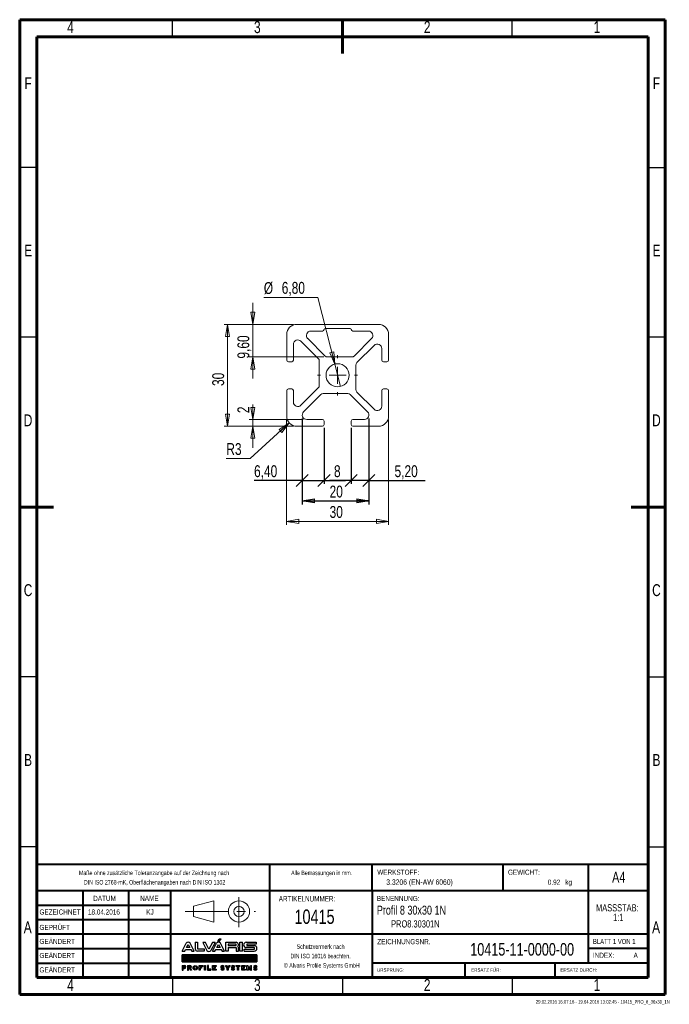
# Model space of a CAD drawing. Header units: millimetres. Extents: x 15 to 206, y 2 to 292.
import ezdxf

# ---------------------------------------------------------------- set-up
doc = ezdxf.new("R2010")
doc.units = ezdxf.units.MM
doc.header["$PDSIZE"] = -1
doc.linetypes.add('CENTERX2', pattern=[20.32, 12.7, -2.54, 2.54, -2.54])
for name, color, linetype in [('FORMAT', 7, 'Continuous'), ('GRAU', 8, 'Continuous'), ('SLD-0', 179, 'Continuous')]:
    doc.layers.add(name, color=color, linetype=linetype)
doc.styles.add('SLDTEXTSTYLE0', font='TXT', dxfattribs={"width": 0.75})
doc.styles.add('SLDTEXTSTYLE1', font='TXT', dxfattribs={"width": 0.692308})
doc.styles.add('SLDTEXTSTYLE2', font='TXT', dxfattribs={"width": 0.7})
doc.dimstyles.new('SLDDIMSTYLE0', dxfattribs={"dimtxt": 3.5, "dimasz": 3.556, "dimexe": 0, "dimexo": 0.0625, "dimgap": 0.875, "dimtad": 1, "dimdec": 0, "dimrnd": 1e-09, "dimzin": 12, "dimdsep": 46, "dimtxsty": 'SLDTEXTSTYLE0', "dimblk1": 'CLOSED', "dimblk2": 'CLOSED', "dimsah": 1, "dimcen": 0.09, "dimadec": 0, "dimazin": 3, "dimtfac": 1, "dimtofl": 0, "dimtmove": 0, "dimatfit": 3, "dimldrblk": 'CLOSED', "dimfxl": 1, "dimfrac": 2, "dimtolj": 1, "dimtzin": 12, "dimarcsym": 0})
doc.dimstyles.new('SLDDIMSTYLE1', dxfattribs={"dimtxt": 3.5, "dimasz": 3.556, "dimexe": 0, "dimexo": 0.0625, "dimgap": 0.875, "dimtad": 1, "dimrnd": 1e-09, "dimzin": 12, "dimdsep": 46, "dimtxsty": 'SLDTEXTSTYLE0', "dimblk1": 'OBLIQUE', "dimblk2": 'OBLIQUE', "dimsah": 1, "dimcen": 0.09, "dimadec": 0, "dimazin": 3, "dimtfac": 1, "dimtmove": 0, "dimatfit": 0, "dimldrblk": 'OBLIQUE', "dimfxl": 1, "dimfrac": 2, "dimtolj": 1, "dimtzin": 12, "dimarcsym": 0})
doc.dimstyles.new('SLDDIMSTYLE2', dxfattribs={"dimtxt": 3.5, "dimasz": 3.556, "dimexe": 0, "dimexo": 0.0625, "dimgap": 0.875, "dimtad": 0, "dimtih": 1, "dimtoh": 1, "dimrnd": 1e-09, "dimzin": 12, "dimdsep": 46, "dimtxsty": 'SLDTEXTSTYLE0', "dimblk1": 'NONE', "dimblk2": 'CLOSED', "dimsah": 1, "dimcen": 0, "dimadec": 0, "dimazin": 3, "dimtfac": 1, "dimtmove": 0, "dimatfit": 3, "dimldrblk": 'NONE', "dimfxl": 1, "dimfrac": 2, "dimtolj": 1, "dimtzin": 12, "dimarcsym": 0})
doc.dimstyles.new('SLDDIMSTYLE3', dxfattribs={"dimtxt": 3.5, "dimasz": 3.556, "dimexe": 0, "dimexo": 0.0625, "dimgap": 0.875, "dimtad": 1, "dimrnd": 1e-09, "dimzin": 12, "dimdsep": 46, "dimtxsty": 'SLDTEXTSTYLE0', "dimblk1": 'CLOSED', "dimblk2": 'CLOSED', "dimsah": 1, "dimcen": 0.09, "dimadec": 0, "dimazin": 3, "dimtfac": 1, "dimtofl": 0, "dimtmove": 0, "dimatfit": 3, "dimldrblk": 'CLOSED', "dimfxl": 1, "dimfrac": 2, "dimtolj": 1, "dimtzin": 12, "dimarcsym": 0})
doc.dimstyles.new('SLDDIMSTYLE4', dxfattribs={"dimtxt": 3.5, "dimasz": 3.556, "dimexe": 0, "dimexo": 0.0625, "dimgap": 0.875, "dimtad": 1, "dimrnd": 1e-09, "dimzin": 12, "dimdsep": 46, "dimtxsty": 'SLDTEXTSTYLE0', "dimblk1": 'CLOSED', "dimblk2": 'CLOSED', "dimsah": 1, "dimcen": 0.09, "dimadec": 0, "dimazin": 3, "dimtfac": 1, "dimtmove": 0, "dimatfit": 0, "dimldrblk": 'CLOSED', "dimfxl": 1, "dimfrac": 2, "dimtolj": 1, "dimtzin": 12, "dimarcsym": 0})
doc.dimstyles.new('SLDDIMSTYLE5', dxfattribs={"dimtxt": 3.5, "dimasz": 3.556, "dimexe": 0, "dimexo": 0.0625, "dimgap": 0.875, "dimtad": 0, "dimtih": 1, "dimtoh": 1, "dimrnd": 1e-09, "dimzin": 12, "dimdsep": 46, "dimtxsty": 'SLDTEXTSTYLE0', "dimblk1": 'CLOSED', "dimblk2": 'CLOSED', "dimsah": 1, "dimcen": 0, "dimadec": 0, "dimazin": 3, "dimtfac": 1, "dimtofl": 0, "dimtmove": 0, "dimatfit": 3, "dimldrblk": 'CLOSED', "dimfxl": 1, "dimfrac": 2, "dimtolj": 1, "dimtzin": 12, "dimarcsym": 0})

# ---------------------------------------------------------------- blocks, each defined once
blk = doc.blocks.new('ALVARIS-LOGO_BL1')
at = {"layer": 'SLD-0', "color": 2, "linetype": 'Continuous'}
for p, q in [((-368.6, 33.5), (-327.7, 110.4)), ((-325.1, 67.6), (-308.8, 98.1)), ((-308.8, 98.1), (-292.6, 67.6)), ((-249, 33.5), (-289.9, 110.4)), ((-239.9, 121.2), (-218.3, 121.2)), ((-239.9, 121.2), (-239.9, 55)), ((-218.3, 121.2), (-218.3, 55)), ((-139.8, 117.8), (-165.3, 117.8)), ((-165.3, 117.8), (-124.3, 40.9)), ((-105.4, 53.2), (-139.8, 117.8)), ((-71, 117.8), (-105.4, 53.2)), ((-45.6, 117.8), (-86.5, 40.9)), ((-71.1, 33.5), (-30.2, 110.4)), ((-45.6, 117.8), (-71, 117.8)), ((-27.6, 67.6), (-11.3, 98.1)), ((-18.5, 130.5), (-6, 152.4)), ((-18.5, 130.5), (-2.9, 130.5)), ((-11.3, 98.1), (4.9, 67.6)), ((-6, 152.4), (14.6, 152.4)), ((-2.9, 130.5), (14.6, 152.4)), ((48.5, 33.5), (7.6, 110.4)), ((59.3, 33.5), (59.3, 121.2)), ((59.3, 121.2), (161.1, 121.2)), ((82.2, 100.8), (82.2, 88)), ((161.1, 100.8), (82.2, 100.8)), ((161.1, 88), (161.1, 100.8)), ((198.5, 33.5), (198.5, 121.2)), ((198.5, 121.2), (224.9, 121.2)), ((224.9, 33.5), (224.9, 121.2)), ((260.8, 121.2), (359.8, 121.2)), ((359.8, 102.2), (267.3, 102.2)), ((267.3, 102.2), (267.3, 88)), ((359.8, 121.2), (359.8, 102.2)), ((-368.6, 33.5), (-343.2, 33.5)), ((-343.2, 33.5), (-335.2, 48.5)), ((-335.2, 48.5), (-282.4, 48.5)), ((-292.6, 67.6), (-325.1, 67.6)), ((-282.4, 48.5), (-274.4, 33.5)), ((-274.4, 33.5), (-249, 33.5)), ((-218.3, 55), (-151.8, 55)), ((-151.8, 33.5), (-218.3, 33.5)), ((-151.8, 55), (-151.8, 33.5)), ((-71.1, 33.5), (-45.7, 33.5)), ((-45.7, 33.5), (-37.7, 48.5)), ((-37.7, 48.5), (15.1, 48.5)), ((4.9, 67.6), (-27.6, 67.6)), ((15.1, 48.5), (23.1, 33.5)), ((23.1, 33.5), (48.5, 33.5)), ((82.2, 33.5), (59.3, 33.5)), ((82.2, 88), (161.1, 88)), ((82.2, 67.6), (82.2, 33.5)), ((82.2, 67.6), (161.1, 67.6)), ((161.1, 67.6), (161.1, 33.5)), ((161.1, 33.5), (184, 33.5)), ((184, 33.5), (184, 67.6)), ((224.9, 33.5), (198.5, 33.5)), ((241.1, 33.5), (241.1, 52.7)), ((241.1, 52.7), (341.3, 52.7)), ((241.1, 33.5), (340, 33.5)), ((341.3, 67.6), (260.8, 67.6)), ((267.3, 88), (340, 88)), ((341.3, 52.7), (341.3, 67.6)), ((-368.6, -1.7), (365.4, -1.7)), ((-368.6, -72.5), (-368.6, -1.7)), ((365.4, -1.7), (-368.6, -1.7)), ((-368.6, -1.7), (-368.6, -72.5)), ((-368.6, -71.5), (-298.8, -1.7)), ((-368.6, -67.5), (-302.8, -1.7)), ((-368.6, -63.6), (-306.7, -1.7)), ((-368.6, -59.6), (-310.7, -1.7)), ((-368.6, -55.7), (-314.6, -1.7)), ((-368.6, -51.7), (-318.6, -1.7)), ((-368.6, -47.8), (-322.5, -1.7)), ((-368.6, -43.8), (-326.5, -1.7)), ((-368.6, -39.9), (-330.5, -1.7)), ((-368.6, -35.9), (-334.4, -1.7)), ((-368.6, -31.9), (-338.4, -1.7)), ((-368.6, -28), (-342.3, -1.7)), ((-368.6, -24), (-346.3, -1.7)), ((-368.6, -20.1), (-350.2, -1.7)), ((-368.6, -16.1), (-354.2, -1.7)), ((-368.6, -12.2), (-358.1, -1.7)), ((-368.6, -8.2), (-362.1, -1.7)), ((-368.6, -4.3), (-366, -1.7)), ((365.4, -72.5), (-368.6, -72.5)), ((-368.6, -72.5), (365.4, -72.5)), ((-365.7, -72.5), (-294.9, -1.7)), ((-361.7, -72.5), (-290.9, -1.7)), ((-357.8, -72.5), (-287, -1.7)), ((-353.8, -72.5), (-283, -1.7)), ((-349.8, -72.5), (-279.1, -1.7)), ((-345.9, -72.5), (-275.1, -1.7)), ((-341.9, -72.5), (-271.2, -1.7)), ((-338, -72.5), (-267.2, -1.7)), ((-334, -72.5), (-263.2, -1.7)), ((-330.1, -72.5), (-259.3, -1.7)), ((-326.1, -72.5), (-255.3, -1.7)), ((-322.2, -72.5), (-251.4, -1.7)), ((-318.2, -72.5), (-247.4, -1.7)), ((-314.3, -72.5), (-243.5, -1.7)), ((-310.3, -72.5), (-239.5, -1.7)), ((-306.4, -72.5), (-235.6, -1.7)), ((-302.4, -72.5), (-231.6, -1.7)), ((-298.5, -72.5), (-227.7, -1.7)), ((-294.5, -72.5), (-223.7, -1.7)), ((-290.5, -72.5), (-219.8, -1.7)), ((-286.6, -72.5), (-215.8, -1.7)), ((-282.6, -72.5), (-211.8, -1.7)), ((-278.7, -72.5), (-207.9, -1.7)), ((-274.7, -72.5), (-203.9, -1.7)), ((-270.8, -72.5), (-200, -1.7)), ((-266.8, -72.5), (-196, -1.7)), ((-262.9, -72.5), (-192.1, -1.7)), ((-258.9, -72.5), (-188.1, -1.7)), ((-255, -72.5), (-184.2, -1.7)), ((-251, -72.5), (-180.2, -1.7)), ((-247.1, -72.5), (-176.3, -1.7)), ((-243.1, -72.5), (-172.3, -1.7)), ((-239.2, -72.5), (-168.4, -1.7)), ((-235.2, -72.5), (-164.4, -1.7)), ((-231.2, -72.5), (-160.5, -1.7)), ((-227.3, -72.5), (-156.5, -1.7)), ((-223.3, -72.5), (-152.5, -1.7)), ((-219.4, -72.5), (-148.6, -1.7)), ((-215.4, -72.5), (-144.6, -1.7)), ((-211.5, -72.5), (-140.7, -1.7)), ((-207.5, -72.5), (-136.7, -1.7)), ((-203.6, -72.5), (-132.8, -1.7)), ((-199.6, -72.5), (-128.8, -1.7)), ((-195.7, -72.5), (-124.9, -1.7)), ((-191.7, -72.5), (-120.9, -1.7)), ((-187.8, -72.5), (-117, -1.7)), ((-183.8, -72.5), (-113, -1.7)), ((-179.8, -72.5), (-109.1, -1.7)), ((-175.9, -72.5), (-105.1, -1.7)), ((-171.9, -72.5), (-101.2, -1.7)), ((-168, -72.5), (-97.2, -1.7)), ((-164, -72.5), (-93.2, -1.7)), ((-160.1, -72.5), (-89.3, -1.7)), ((-156.1, -72.5), (-85.3, -1.7)), ((-152.2, -72.5), (-81.4, -1.7)), ((-148.2, -72.5), (-77.4, -1.7)), ((-144.3, -72.5), (-73.5, -1.7)), ((-140.3, -72.5), (-69.5, -1.7)), ((-136.4, -72.5), (-65.6, -1.7)), ((-132.4, -72.5), (-61.6, -1.7)), ((-128.5, -72.5), (-57.7, -1.7)), ((-124.5, -72.5), (-53.7, -1.7)), ((-120.5, -72.5), (-49.8, -1.7)), ((-116.6, -72.5), (-45.8, -1.7)), ((-112.6, -72.5), (-41.8, -1.7)), ((-108.7, -72.5), (-37.9, -1.7)), ((-104.7, -72.5), (-33.9, -1.7)), ((-100.8, -72.5), (-30, -1.7)), ((-96.8, -72.5), (-26, -1.7)), ((-92.9, -72.5), (-22.1, -1.7)), ((-88.9, -72.5), (-18.1, -1.7)), ((-85, -72.5), (-14.2, -1.7)), ((-81, -72.5), (-10.2, -1.7)), ((-77.1, -72.5), (-6.3, -1.7)), ((-73.1, -72.5), (-2.3, -1.7)), ((-69.2, -72.5), (1.6, -1.7)), ((-65.2, -72.5), (5.6, -1.7)), ((-61.2, -72.5), (9.5, -1.7)), ((-57.3, -72.5), (13.5, -1.7)), ((-53.3, -72.5), (17.5, -1.7)), ((-49.4, -72.5), (21.4, -1.7)), ((-45.4, -72.5), (25.4, -1.7)), ((-41.5, -72.5), (29.3, -1.7)), ((-37.5, -72.5), (33.3, -1.7)), ((-33.6, -72.5), (37.2, -1.7)), ((-29.6, -72.5), (41.2, -1.7)), ((-25.7, -72.5), (45.1, -1.7)), ((-21.7, -72.5), (49.1, -1.7)), ((-17.8, -72.5), (53, -1.7)), ((-13.8, -72.5), (57, -1.7)), ((-9.8, -72.5), (60.9, -1.7)), ((-5.9, -72.5), (64.9, -1.7)), ((-1.9, -72.5), (68.8, -1.7)), ((2, -72.5), (72.8, -1.7)), ((6, -72.5), (76.8, -1.7)), ((9.9, -72.5), (80.7, -1.7)), ((13.9, -72.5), (84.7, -1.7)), ((17.8, -72.5), (88.6, -1.7)), ((21.8, -72.5), (92.6, -1.7)), ((25.7, -72.5), (96.5, -1.7)), ((29.7, -72.5), (100.5, -1.7)), ((33.6, -72.5), (104.4, -1.7)), ((37.6, -72.5), (108.4, -1.7)), ((41.5, -72.5), (112.3, -1.7)), ((45.5, -72.5), (116.3, -1.7)), ((49.5, -72.5), (120.2, -1.7)), ((53.4, -72.5), (124.2, -1.7)), ((57.4, -72.5), (128.1, -1.7)), ((61.3, -72.5), (132.1, -1.7)), ((65.3, -72.5), (136.1, -1.7)), ((69.2, -72.5), (140, -1.7)), ((73.2, -72.5), (144, -1.7)), ((77.1, -72.5), (147.9, -1.7)), ((81.1, -72.5), (151.9, -1.7)), ((85, -72.5), (155.8, -1.7)), ((89, -72.5), (159.8, -1.7)), ((92.9, -72.5), (163.7, -1.7)), ((96.9, -72.5), (167.7, -1.7)), ((100.8, -72.5), (171.6, -1.7)), ((104.8, -72.5), (175.6, -1.7)), ((108.8, -72.5), (179.5, -1.7)), ((112.7, -72.5), (183.5, -1.7)), ((116.7, -72.5), (187.5, -1.7)), ((120.6, -72.5), (191.4, -1.7)), ((124.6, -72.5), (195.4, -1.7)), ((128.5, -72.5), (199.3, -1.7)), ((132.5, -72.5), (203.3, -1.7)), ((136.4, -72.5), (207.2, -1.7)), ((140.4, -72.5), (211.2, -1.7)), ((144.3, -72.5), (215.1, -1.7)), ((148.3, -72.5), (219.1, -1.7)), ((152.2, -72.5), (223, -1.7)), ((156.2, -72.5), (227, -1.7)), ((160.1, -72.5), (230.9, -1.7)), ((164.1, -72.5), (234.9, -1.7)), ((168.1, -72.5), (238.8, -1.7)), ((172, -72.5), (242.8, -1.7)), ((176, -72.5), (246.8, -1.7)), ((179.9, -72.5), (250.7, -1.7)), ((183.9, -72.5), (254.7, -1.7)), ((187.8, -72.5), (258.6, -1.7)), ((191.8, -72.5), (262.6, -1.7)), ((195.7, -72.5), (266.5, -1.7)), ((199.7, -72.5), (270.5, -1.7)), ((203.6, -72.5), (274.4, -1.7)), ((207.6, -72.5), (278.4, -1.7)), ((211.5, -72.5), (282.3, -1.7)), ((215.5, -72.5), (286.3, -1.7)), ((219.5, -72.5), (290.2, -1.7)), ((223.4, -72.5), (294.2, -1.7)), ((227.4, -72.5), (298.1, -1.7)), ((231.3, -72.5), (302.1, -1.7)), ((235.3, -72.5), (306.1, -1.7)), ((239.2, -72.5), (310, -1.7)), ((243.2, -72.5), (314, -1.7)), ((247.1, -72.5), (317.9, -1.7)), ((251.1, -72.5), (321.9, -1.7)), ((255, -72.5), (325.8, -1.7)), ((259, -72.5), (329.8, -1.7)), ((262.9, -72.5), (333.7, -1.7)), ((266.9, -72.5), (337.7, -1.7)), ((270.8, -72.5), (341.6, -1.7)), ((274.8, -72.5), (345.6, -1.7)), ((278.8, -72.5), (349.5, -1.7)), ((282.7, -72.5), (353.5, -1.7)), ((286.7, -72.5), (357.5, -1.7)), ((290.6, -72.5), (361.4, -1.7)), ((294.6, -72.5), (365.4, -1.7)), ((298.5, -72.5), (365.4, -5.6)), ((302.5, -72.5), (365.4, -9.5)), ((306.4, -72.5), (365.4, -13.5)), ((310.4, -72.5), (365.4, -17.4)), ((314.3, -72.5), (365.4, -21.4)), ((318.3, -72.5), (365.4, -25.3)), ((322.2, -72.5), (365.4, -29.3)), ((326.2, -72.5), (365.4, -33.2)), ((330.1, -72.5), (365.4, -37.2)), ((334.1, -72.5), (365.4, -41.1)), ((338.1, -72.5), (365.4, -45.1)), ((342, -72.5), (365.4, -49.1)), ((346, -72.5), (365.4, -53)), ((349.9, -72.5), (365.4, -57)), ((353.9, -72.5), (365.4, -60.9)), ((357.8, -72.5), (365.4, -64.9)), ((361.8, -72.5), (365.4, -68.8)), ((365.4, -1.7), (365.4, -72.5)), ((365.4, -72.5), (365.4, -1.7)), ((-368.6, -108.1), (-368.6, -152.4)), ((-368.6, -108.1), (-345.2, -108.1)), ((-368.6, -152.4), (-359.4, -152.4)), ((-359.4, -127.2), (-359.4, -117.3)), ((-359.4, -117.3), (-346.2, -117.3)), ((-359.4, -127.2), (-346.2, -127.2)), ((-359.4, -152.4), (-359.4, -136.5)), ((-359.4, -136.5), (-345.2, -136.5)), ((-314.5, -108.1), (-314.5, -152.4)), ((-314.5, -108.1), (-291.1, -108.1)), ((-314.5, -152.4), (-305.3, -152.4)), ((-305.3, -127.2), (-305.3, -117.3)), ((-305.3, -117.3), (-292, -117.3)), ((-305.3, -127.2), (-292, -127.2)), ((-305.3, -152.4), (-305.3, -136.5)), ((-305.3, -136.5), (-295.3, -136.5)), ((-295.3, -136.5), (-286.5, -152.4)), ((-275, -152.4), (-286.5, -152.4)), ((-284.6, -134.9), (-275, -152.4)), ((-200.9, -108.1), (-166.2, -108.1)), ((-200.9, -152.4), (-200.9, -108.1)), ((-191.2, -152.4), (-200.9, -152.4)), ((-166.2, -117.3), (-191.2, -117.3)), ((-191.2, -117.3), (-191.2, -124.8)), ((-191.2, -124.8), (-176.7, -124.8)), ((-176.7, -133.5), (-191.2, -133.5)), ((-191.2, -133.5), (-191.2, -152.4)), ((-176.7, -124.8), (-176.7, -133.5)), ((-166.2, -108.1), (-166.2, -117.3)), ((-149.7, -108.1), (-140, -108.1)), ((-149.7, -152.4), (-149.7, -108.1)), ((-140, -152.4), (-149.7, -152.4)), ((-140, -108.1), (-140, -152.4)), ((-119.3, -108.1), (-119.3, -152.4)), ((-109.6, -108.1), (-119.3, -108.1)), ((-119.3, -152.4), (-85.2, -152.4)), ((-109.6, -142.7), (-109.6, -108.1)), ((-85.2, -142.7), (-109.6, -142.7)), ((-85.2, -152.4), (-85.2, -142.7)), ((-68.9, -152.4), (-68.9, -108.1)), ((-68.9, -108.1), (-35, -108.1)), ((-35, -152.4), (-68.9, -152.4)), ((-35, -117.3), (-58.9, -117.3)), ((-58.9, -117.3), (-58.9, -124.8)), ((-58.9, -124.8), (-45.3, -124.8)), ((-45.3, -132.9), (-58.9, -132.9)), ((-58.9, -132.9), (-58.9, -142.7)), ((-58.9, -142.7), (-35, -142.7)), ((-45.3, -124.8), (-45.3, -132.9)), ((-35, -108.1), (-35, -117.3)), ((-35, -142.7), (-35, -152.4)), ((17.6, -139.1), (10.3, -145.2)), ((27, -126.1), (28.9, -126.1)), ((27, -135.3), (28.9, -135.3)), ((38.3, -122.2), (45.7, -116.2)), ((55.9, -108.1), (67.4, -108.1)), ((74.5, -135.1), (55.9, -108.1)), ((67.4, -108.1), (79.2, -127.4)), ((74.5, -152.4), (74.5, -135.1)), ((83.9, -152.4), (74.5, -152.4)), ((79.2, -127.4), (91, -108.1)), ((102.5, -108.1), (83.9, -135.1)), ((83.9, -135.1), (83.9, -152.4)), ((91, -108.1), (102.5, -108.1)), ((120.4, -139.1), (113, -145.2)), ((129.8, -126.1), (131.6, -126.1)), ((129.8, -135.3), (131.6, -135.3)), ((141.1, -122.2), (148.4, -116.2)), ((161.8, -117.3), (161.8, -108.1)), ((161.8, -108.1), (199.3, -108.1)), ((175.8, -117.3), (161.8, -117.3)), ((175.8, -152.4), (175.8, -117.3)), ((185.6, -152.4), (175.8, -152.4)), ((199.3, -117.3), (185.6, -117.3)), ((185.6, -117.3), (185.6, -152.4)), ((199.3, -108.1), (199.3, -117.3)), ((216.2, -152.4), (216.2, -108.1)), ((216.2, -108.1), (250.1, -108.1)), ((250.1, -152.4), (216.2, -152.4)), ((250.1, -117.3), (226.2, -117.3)), ((226.2, -117.3), (226.2, -124.8)), ((226.2, -124.8), (239.8, -124.8)), ((239.8, -132.9), (226.2, -132.9)), ((226.2, -132.9), (226.2, -142.7)), ((226.2, -142.7), (250.1, -142.7)), ((239.8, -124.8), (239.8, -132.9)), ((250.1, -108.1), (250.1, -117.3)), ((250.1, -142.7), (250.1, -152.4)), ((268.4, -152.4), (268.4, -108.1)), ((268.4, -108.1), (278, -108.1)), ((278.4, -152.4), (268.4, -152.4)), ((291.1, -134.4), (278, -108.1)), ((278.4, -127.9), (291.1, -152.4)), ((278.4, -127.9), (278.4, -152.4)), ((291.1, -134.4), (304.2, -108.1)), ((303.8, -127.9), (291.1, -152.4)), ((303.8, -127.9), (303.8, -152.4)), ((303.8, -152.4), (313.8, -152.4)), ((304.2, -108.1), (313.8, -108.1)), ((313.8, -152.4), (313.8, -108.1)), ((340.6, -139.1), (333.2, -145.2)), ((350, -126.1), (351.9, -126.1)), ((350, -135.3), (351.9, -135.3)), ((361.3, -122.2), (368.6, -116.2))]:
    blk.add_line(p, q, dxfattribs=at)
for centre, radius, start, end in [((-308.8, 99.3), 21.9, 30.42764, 149.57236), ((-11.3, 99.3), 21.9, 30.42764, 149.57236), ((156.9, 94.5), 27, 321.76228, 80.96222), ((262.3, 94.4), 26.9, 93.03544, 266.96456), ((-218.3, 55), 21.6, 180, 270), ((-105.4, 52), 21.9, 210.42764, 329.57236), ((161, 61.2), 23.9, 15.46235, 43.90993), ((338.1, 60.7), 27.3, 273.93117, 86.06883), ((-346.2, -122.3), 4.96, 270, 90), ((-345.2, -122.3), 14.2, 270, 90), ((-292, -122.3), 4.96, 270, 90), ((-291.1, -122.3), 14.2, 297.02151, 90), ((28.9, -127.2), 16.5, 226.72744, 270.01421), ((27, -134.2), 16.5, 46.72744, 90.01421), ((131.6, -127.2), 16.5, 226.72744, 270.01421), ((129.8, -134.2), 16.5, 46.72744, 90.01421), ((351.9, -127.2), 16.5, 226.72744, 270.01421), ((350, -134.2), 16.5, 46.72744, 90.01421)]:
    blk.add_arc(centre, radius, start, end, dxfattribs=at)
for centre, major_axis, ratio in [((-239.3, -130.2), (0, 22.2), 0.948396), ((-239.3, -130.1), (0, 13.9), 0.802774)]:
    blk.add_ellipse(centre, major_axis=major_axis, ratio=ratio, dxfattribs=at)
for centre, major_axis, ratio, start_param, end_param in [((27, -122.1), (-16.6, 0), 0.794296, 4.712389, 7.853982), ((28.9, -139.2), (20.9, 0), 0.630369, 3.608164, 4.712389), ((27, -121.9), (-6.28, 0), 0.661774, 4.712389, 7.853982), ((27, -122.1), (-20.9, 0), 0.630369, 3.608164, 4.712389), ((28.9, -139.2), (16.6, 0), 0.794296, 4.712389, 7.853982), ((28.9, -139.5), (6.28, 0), 0.661774, 4.712389, 7.853982), ((129.8, -122.1), (-16.6, 0), 0.794296, 4.712389, 7.853982), ((131.6, -139.2), (20.9, 0), 0.630369, 3.608164, 4.712389), ((129.8, -121.9), (-6.28, 0), 0.661774, 4.712389, 7.853982), ((129.8, -122.1), (-20.9, 0), 0.630369, 3.608164, 4.712389), ((131.6, -139.2), (16.6, 0), 0.794296, 4.712389, 7.853982), ((131.6, -139.5), (6.28, 0), 0.661774, 4.712389, 7.853982), ((350, -122.1), (-16.6, 0), 0.794296, 4.712389, 7.853982), ((351.9, -139.2), (20.9, 0), 0.630369, 3.608164, 4.712389), ((350, -121.9), (-6.28, 0), 0.661774, 4.712389, 7.853982), ((350, -122.1), (-20.9, 0), 0.630369, 3.608164, 4.712389), ((351.9, -139.2), (16.6, 0), 0.794296, 4.712389, 7.853982), ((351.9, -139.5), (6.28, 0), 0.661774, 4.712389, 7.853982)]:
    blk.add_ellipse(centre, major_axis=major_axis, ratio=ratio, start_param=start_param, end_param=end_param, dxfattribs=at)
blk = doc.blocks.new('Block2')
at = {"color": 7, "linetype": 'Continuous', "lineweight": 0}
for p, q in [((276.07, 30.81), (282.06, 32.4)), ((282.06, 32.4), (282.06, 26.16)), ((276.07, 30.81), (276.07, 27.78)), ((276.07, 27.78), (282.06, 26.16))]:
    blk.add_line(p, q, dxfattribs=at)
at = {"color": 7, "linetype": 'CENTERX2', "lineweight": 0}
for p, q in [((289.49, 33.46), (289.49, 24.67)), ((273.66, 29.29), (294.36, 29.29))]:
    blk.add_line(p, q, dxfattribs=at)
at = {"color": 7, "linetype": 'Continuous', "lineweight": 0}
for radius in [3.12, 1.52]:
    blk.add_circle((289.49, 29.29), radius, dxfattribs=at)
blk.add_attdef('AUTOATTR7', (0, 0), '', height=1, dxfattribs=at)
blk = doc.blocks.new('SW_NOTE_0')
at = {"color": 0, "linetype": 'Continuous', "lineweight": 0, "char_height": 2.117, "attachment_point": 2, "style": 'SLDTEXTSTYLE0'}
for s, insert in [('MASSSTAB:', (6.98, 2.73)), ('1:1', (7.25, -0.09))]:
    blk.add_mtext(s, dxfattribs=dict(at, insert=insert))
blk = doc.blocks.new('SW_NOTE_1')
at = {"color": 0, "linetype": 'Continuous', "lineweight": 0, "char_height": 1.3229, "attachment_point": 2, "style": 'SLDTEXTSTYLE2'}
for s, insert in [('Schutzvermerk nach', (8.16, 1.71)), ('DIN ISO 16016 beachten.', (8.15, -1.06)), ('© Alvaris Profile Systems GmbH', (8.5, -3.82))]:
    blk.add_mtext(s, dxfattribs=dict(at, insert=insert))
blk = doc.blocks.new('SW_NOTE_2')
at = {"color": 0, "linetype": 'Continuous', "lineweight": 0, "char_height": 1.3229, "attachment_point": 2, "style": 'SLDTEXTSTYLE2'}
for s, insert in [('Maße ohne zusätzliche Toleranzangabe auf der Zeichnung nach', (25.55, 1.71)), ('DIN ISO 2768-mK, Oberflächenangaben nach DIN ISO 1302', (25.69, -1.06))]:
    blk.add_mtext(s, dxfattribs=dict(at, insert=insert))
blk = doc.blocks.new('_CLOSED')
at = {"color": 0, "linetype": 'ByBlock', "lineweight": -2}
for p, q in [((-1, 0.166667), (0, 0)), ((-1, 0.166667), (-1, -0.166667)), ((0, 0), (-1, -0.166667)), ((0, 0), (-1, 0))]:
    blk.add_line(p, q, dxfattribs=at)
blk = doc.blocks.new('_D')
at = {"layer": 'GRAU'}
for p, q in [((98.2, 174.6), (98.2, 149.31)), ((117.8, 174.6), (117.8, 149.31)), ((98.2, 150.31), (117.8, 150.31))]:
    blk.add_line(p, q, dxfattribs=at)
at = {"layer": 'GRAU', "xscale": 3.556, "yscale": 3.556, "rotation": 180}
blk.add_blockref('_CLOSED', (98.2, 150.31), dxfattribs=at)
at = {"layer": 'GRAU', "xscale": 3.556, "yscale": 3.556}
blk.add_blockref('_CLOSED', (117.8, 150.31), dxfattribs=at)
at = {"layer": 'GRAU', "insert": (106.24, 154.82), "char_height": 3.5, "attachment_point": 1, "style": 'SLDTEXTSTYLE0'}
blk.add_mtext('20', dxfattribs=at)
blk = doc.blocks.new('_OBLIQUE')
at = {"color": 0, "linetype": 'ByBlock', "lineweight": -2}
blk.add_line((-0.5, -0.5), (0.5, 0.5), dxfattribs=at)
blk = doc.blocks.new('_D_1')
at = {"layer": 'GRAU'}
for p, q in [((98.2, 174.6), (98.2, 155.31)), ((104.6, 171.81), (104.6, 155.31)), ((98.2, 156.31), (84, 156.31)), ((98.2, 156.31), (104.6, 156.31)), ((104.6, 156.31), (110.95, 156.31))]:
    blk.add_line(p, q, dxfattribs=at)
at = {"layer": 'GRAU', "xscale": 3.556, "yscale": 3.556}
blk.add_blockref('_OBLIQUE', (98.2, 156.31), dxfattribs=at)
at = {"layer": 'GRAU', "xscale": 3.556, "yscale": 3.556, "rotation": 180}
blk.add_blockref('_OBLIQUE', (104.6, 156.31), dxfattribs=at)
at = {"layer": 'GRAU', "insert": (84, 160.82), "char_height": 3.5, "attachment_point": 1, "style": 'SLDTEXTSTYLE0'}
blk.add_mtext('6,40', dxfattribs=at)
blk = doc.blocks.new('_D_2')
at = {"layer": 'GRAU'}
for p, q in [((117.8, 174.6), (117.8, 155.31)), ((112.6, 171.81), (112.6, 155.31)), ((112.6, 156.31), (106.25, 156.31)), ((117.8, 156.31), (112.6, 156.31)), ((117.8, 156.31), (134.41, 156.31))]:
    blk.add_line(p, q, dxfattribs=at)
at = {"layer": 'GRAU', "xscale": 3.556, "yscale": 3.556}
blk.add_blockref('_OBLIQUE', (112.6, 156.31), dxfattribs=at)
at = {"layer": 'GRAU', "xscale": 3.556, "yscale": 3.556, "rotation": 180}
blk.add_blockref('_OBLIQUE', (117.8, 156.31), dxfattribs=at)
at = {"layer": 'GRAU', "insert": (125.36, 160.82), "char_height": 3.5, "attachment_point": 1, "style": 'SLDTEXTSTYLE0'}
blk.add_mtext('5,20', dxfattribs=at)
blk = doc.blocks.new('_D_3')
at = {"color": 7, "linetype": 'Continuous', "lineweight": 0}
for p, q in [((102.79, 210.23), (86.87, 210.23)), ((107.77, 190.6), (102.79, 210.23)), ((109.44, 184.01), (107.77, 190.6))]:
    blk.add_line(p, q, dxfattribs=at)
at = {"color": 7, "linetype": 'Continuous', "lineweight": 0, "xscale": 3.556, "yscale": 3.556, "rotation": 284.2363207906}
blk.add_blockref('_CLOSED', (107.77, 190.6, -500), dxfattribs=at)
at = {"color": 7, "linetype": 'Continuous', "lineweight": 0, "char_height": 3.5, "attachment_point": 1, "style": 'SLDTEXTSTYLE0'}
for s, insert in [('%%c', (86.87, 214.74)), ('6,80', (92.15, 214.8))]:
    blk.add_mtext(s, dxfattribs=dict(at, insert=insert))
blk = doc.blocks.new('_NONE')
blk = doc.blocks.new('_D_4')
at = {"color": 7, "linetype": 'Continuous', "lineweight": 0}
for p, q in [((93.6, 174.31), (93.6, 143.31)), ((123.6, 174.31), (123.6, 143.31)), ((123.6, 144.31), (93.6, 144.31))]:
    blk.add_line(p, q, dxfattribs=at)
at = {"color": 7, "linetype": 'Continuous', "lineweight": 0, "xscale": 3.556, "yscale": 3.556, "rotation": 180}
blk.add_blockref('_CLOSED', (93.6, 144.31, -500), dxfattribs=at)
at = {"color": 7, "linetype": 'Continuous', "lineweight": 0, "xscale": 3.556, "yscale": 3.556}
blk.add_blockref('_CLOSED', (123.6, 144.31, -500), dxfattribs=at)
at = {"color": 7, "linetype": 'Continuous', "lineweight": 0, "insert": (106.24, 148.82), "char_height": 3.5, "attachment_point": 1, "style": 'SLDTEXTSTYLE0'}
blk.add_mtext('30', dxfattribs=at)
blk = doc.blocks.new('_D_5')
at = {"color": 7, "linetype": 'Continuous', "lineweight": 0}
for p, q in [((104.6, 171.81), (104.6, 155.31)), ((112.6, 171.81), (112.6, 155.31)), ((104.6, 156.31), (98.25, 156.31)), ((104.6, 156.31), (112.6, 156.31)), ((112.6, 156.31), (118.95, 156.31))]:
    blk.add_line(p, q, dxfattribs=at)
at = {"color": 7, "linetype": 'Continuous', "lineweight": 0, "xscale": 3.556, "yscale": 3.556}
blk.add_blockref('_OBLIQUE', (104.6, 156.31, -500), dxfattribs=at)
at = {"color": 7, "linetype": 'Continuous', "lineweight": 0, "xscale": 3.556, "yscale": 3.556, "rotation": 180}
blk.add_blockref('_OBLIQUE', (112.6, 156.31, -500), dxfattribs=at)
at = {"color": 7, "linetype": 'Continuous', "lineweight": 0, "insert": (107.53, 160.82), "char_height": 3.5, "attachment_point": 1, "style": 'SLDTEXTSTYLE0'}
blk.add_mtext('8', dxfattribs=at)
blk = doc.blocks.new('_D_6')
at = {"color": 7, "linetype": 'Continuous', "lineweight": 0}
for p, q in [((95.6, 202.31), (75.2, 202.31)), ((76.2, 172.31), (76.2, 202.31)), ((95.6, 172.31), (75.2, 172.31))]:
    blk.add_line(p, q, dxfattribs=at)
at = {"color": 7, "linetype": 'Continuous', "lineweight": 0, "xscale": 3.556, "yscale": 3.556}
for p, rotation in [((76.2, 202.31, -500), 90), ((76.2, 172.31, -500), 270)]:
    blk.add_blockref('_CLOSED', p, dxfattribs=dict(at, rotation=rotation))
at = {"color": 7, "linetype": 'Continuous', "lineweight": 0, "insert": (71.68, 184.16), "char_height": 3.5, "attachment_point": 1, "rotation": 90, "style": 'SLDTEXTSTYLE0'}
blk.add_mtext('30', dxfattribs=at)
blk = doc.blocks.new('_D_7')
at = {"color": 7, "linetype": 'Continuous', "lineweight": 0}
for p, q in [((83.6, 174.31), (83.6, 178.75)), ((98.5, 174.31), (82.6, 174.31)), ((83.6, 172.31), (83.6, 174.31)), ((95.6, 172.31), (82.6, 172.31)), ((83.6, 172.31), (83.6, 165.96))]:
    blk.add_line(p, q, dxfattribs=at)
at = {"color": 7, "linetype": 'Continuous', "lineweight": 0, "xscale": 3.556, "yscale": 3.556}
for p, rotation in [((83.6, 174.31, -500), 270), ((83.6, 172.31, -500), 90)]:
    blk.add_blockref('_CLOSED', p, dxfattribs=dict(at, rotation=rotation))
at = {"color": 7, "linetype": 'Continuous', "lineweight": 0, "insert": (79.09, 176.17), "char_height": 3.5, "attachment_point": 1, "rotation": 90, "style": 'SLDTEXTSTYLE0'}
blk.add_mtext('2', dxfattribs=at)
blk = doc.blocks.new('_D_8')
at = {"color": 7, "linetype": 'Continuous', "lineweight": 0}
for p, q in [((83.6, 202.31), (83.6, 208.66)), ((95.6, 202.31), (82.6, 202.31)), ((83.6, 202.31), (83.6, 192.71)), ((104.58, 192.71), (82.6, 192.71)), ((83.6, 192.71), (83.6, 186.36))]:
    blk.add_line(p, q, dxfattribs=at)
at = {"color": 7, "linetype": 'Continuous', "lineweight": 0, "xscale": 3.556, "yscale": 3.556}
for p, rotation in [((83.6, 202.31, -500), 270), ((83.6, 192.71, -500), 90)]:
    blk.add_blockref('_CLOSED', p, dxfattribs=dict(at, rotation=rotation))
at = {"color": 7, "linetype": 'Continuous', "lineweight": 0, "insert": (79.09, 192.23), "char_height": 3.5, "attachment_point": 1, "rotation": 90, "style": 'SLDTEXTSTYLE0'}
blk.add_mtext('9,60', dxfattribs=at)
blk = doc.blocks.new('_D_9')
at = {"color": 7, "linetype": 'Continuous', "lineweight": 0}
for p, q in [((94.38, 173.29), (82.84, 162.83)), ((82.84, 162.83), (75.83, 162.83))]:
    blk.add_line(p, q, dxfattribs=at)
at = {"color": 7, "linetype": 'Continuous', "lineweight": 0, "xscale": 3.556, "yscale": 3.556, "rotation": 42.1785400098}
blk.add_blockref('_CLOSED', (94.38, 173.29, -500), dxfattribs=at)
at = {"color": 7, "linetype": 'Continuous', "lineweight": 0, "insert": (75.83, 167.35), "char_height": 3.5, "attachment_point": 1, "style": 'SLDTEXTSTYLE0'}
blk.add_mtext('R3', dxfattribs=at)
blk = doc.blocks.new('SW_CENTERMARKSYMBOL_0')
at = {"color": 0, "linetype": 'Continuous', "lineweight": 0}
for p, q in [((0, 5), (0, 5.9)), ((-5, 0), (-5.9, 0)), ((0, 0), (-2.5, 0)), ((0, 0), (0, 2.5)), ((0, 0), (0, -2.5)), ((0, 0), (2.5, 0)), ((5, 0), (5.9, 0)), ((0, -5), (0, -5.9))]:
    blk.add_line(p, q, dxfattribs=at)

msp = doc.modelspace()

# ---------------------------------------------------------------- linework, layer by layer
at = {"color": 7, "linetype": 'Continuous', "lineweight": 60}
for p, q in [((205, 292), (15, 292)), ((15, 292), (15, 5)), ((110, 282), (110, 292)), ((205, 5), (205, 292)), ((20, 287), (200, 287)), ((20, 10), (20, 287)), ((200, 287), (200, 10)), ((15, 148.5), (25, 148.5)), ((195, 148.5), (205, 148.5)), ((20, 10), (200, 10)), ((15, 5), (205, 5))]:
    msp.add_line(p, q, dxfattribs=at)
at = {"color": 7, "linetype": 'Continuous', "lineweight": 30}
for p, q in [((60, 287), (60, 292)), ((160, 287), (160, 292)), ((20, 248.5), (15, 248.5)), ((200, 248.5), (205, 248.5)), ((20, 198.5), (15, 198.5)), ((200, 198.651), (205, 198.651)), ((20, 98.5), (15, 98.5)), ((200, 98.5), (205, 98.5)), ((20, 48.5), (15, 48.5)), ((200, 48.5), (205, 48.5)), ((60, 10), (60, 5)), ((110, 10), (110, 5)), ((160, 10), (160, 5))]:
    msp.add_line(p, q, dxfattribs=at)
at = {"color": 7, "linetype": 'Continuous', "lineweight": 15}
for p, q in [((120.603, 202.306), (96.603, 202.306)), ((104.103, 200.306), (100.7, 200.306)), ((112.303, 201.106), (104.903, 201.106)), ((117.705, 200.306), (113.103, 200.306)), ((93.603, 199.306), (93.603, 191.806)), ((97.818, 197.326), (102.91, 192.235)), ((99.783, 198.091), (104.875, 192.999)), ((113.531, 192.999), (118.623, 198.091)), ((123.603, 191.806), (123.603, 199.306)), ((95.603, 191.806), (95.603, 196.409)), ((114.296, 191.035), (119.387, 196.126)), ((121.603, 195.209), (121.603, 191.806)), ((103.203, 191.527), (103.203, 184.285)), ((105.582, 192.706), (112.824, 192.706)), ((94.103, 191.306), (95.103, 191.306)), ((114.003, 183.085), (114.003, 190.327)), ((122.103, 191.306), (123.103, 191.306)), ((93.603, 182.806), (93.603, 175.306)), ((95.103, 183.306), (94.103, 183.306)), ((95.603, 179.404), (95.603, 182.806)), ((102.91, 183.578), (97.818, 178.486)), ((121.603, 182.806), (121.603, 178.204)), ((123.103, 183.306), (122.103, 183.306)), ((123.603, 175.306), (123.603, 182.806)), ((98.583, 176.522), (103.675, 181.613)), ((104.382, 181.906), (111.624, 181.906)), ((112.331, 181.613), (117.423, 176.522)), ((119.387, 177.286), (114.296, 182.378)), ((104.103, 174.306), (99.5, 174.306)), ((116.505, 174.306), (113.103, 174.306)), ((96.603, 172.306), (104.103, 172.306)), ((104.603, 172.806), (104.603, 173.806)), ((112.603, 173.806), (112.603, 172.806)), ((113.103, 172.306), (120.603, 172.306))]:
    msp.add_line(p, q, dxfattribs=at)
at = {"color": 7, "linetype": 'Continuous', "lineweight": 40}
for p, q in [((20, 65.25), (20, 10)), ((200, 43.263), (20, 43.263)), ((20, 43.263), (20, 10)), ((88.645, 35.5), (88.645, 43.263)), ((118.8, 35.5), (118.8, 43.263)), ((157.357, 35.5), (157.357, 43.263)), ((182.443, 35.5), (182.443, 43.263)), ((118.8, 35.5), (20, 35.5)), ((33.596, 35.5), (33.596, 10)), ((46.991, 35.5), (46.991, 10)), ((59.403, 35.5), (59.403, 10)), ((88.645, 10), (88.645, 35.5)), ((118.8, 35.5), (118.8, 10)), ((182.443, 35.5), (118.8, 35.5)), ((182.443, 14.325), (182.443, 35.5)), ((200, 35.5), (182.443, 35.5)), ((59.403, 31.25), (20, 31.25)), ((59.403, 27), (20, 27)), ((200, 22.75), (20, 22.75)), ((59.403, 18.475), (20, 18.475)), ((200, 18.575), (182.443, 18.575)), ((20, 14.25), (59.403, 14.25)), ((200, 14.25), (118.8, 14.25)), ((146.129, 10), (146.129, 14.25)), ((172.682, 10), (172.682, 14.25))]:
    msp.add_line(p, q, dxfattribs=at)
at = {"color": 7, "linetype": 'Continuous', "lineweight": 0}
msp.add_line((118.8, 14.25), (200, 14.25), dxfattribs=at)
at = {"color": 7, "linetype": 'Continuous', "lineweight": 15}
msp.add_circle((108.603, 187.306), 3.4, dxfattribs=at)
for centre, radius, start, end in [((96.603, 199.306), 3, 90, 180), ((100.7, 199.009), 1.298, 90, 225), ((104.103, 200.806), 0.5, 270, 0), ((104.903, 200.806), 0.3, 90, 180), ((112.303, 200.806), 0.3, 0, 90), ((113.103, 200.806), 0.5, 180, 270), ((117.705, 199.009), 1.298, 315, 90), ((120.603, 199.306), 3, 0, 90), ((96.9, 196.409), 1.298, 45, 180), ((120.305, 195.209), 1.298, 0, 135), ((94.103, 191.806), 0.5, 180, 270), ((95.103, 191.806), 0.5, 270, 0), ((102.203, 191.527), 1, 0, 45), ((105.582, 193.706), 1, 225, 270), ((112.824, 193.706), 1, 270, 315), ((122.103, 191.806), 0.5, 180, 270), ((123.103, 191.806), 0.5, 270, 0), ((115.003, 190.327), 1, 135, 180), ((94.103, 182.806), 0.5, 90, 180), ((95.103, 182.806), 0.5, 0, 90), ((102.203, 184.285), 1, 315, 0), ((115.003, 183.085), 1, 180, 225), ((122.103, 182.806), 0.5, 90, 180), ((123.103, 182.806), 0.5, 0, 90), ((104.382, 180.906), 1, 90, 135), ((111.624, 180.906), 1, 45, 90), ((96.9, 179.404), 1.298, 180, 315), ((120.305, 178.204), 1.298, 225, 0), ((96.603, 175.306), 3, 180, 270), ((99.5, 175.604), 1.298, 135, 270), ((104.103, 173.806), 0.5, 0, 90), ((113.103, 173.806), 0.5, 90, 180), ((116.505, 175.604), 1.298, 270, 45), ((120.603, 175.306), 3, 270, 0), ((104.103, 172.806), 0.5, 270, 0), ((113.103, 172.806), 0.5, 180, 270)]:
    msp.add_arc(centre, radius, start, end, dxfattribs=at)
at = {"color": 7, "linetype": 'Continuous', "lineweight": 0}
msp.add_point((200, 46.224), dxfattribs=at)

# ---------------------------------------------------------------- block references
for name, p in [('SW_CENTERMARKSYMBOL_0', (108.603, 187.306)), ('SW_NOTE_2', (29.024, 39.767)), ('SW_NOTE_0', (183.974, 28.867)), ('SW_NOTE_1', (95.436, 18.055))]:
    msp.add_blockref(name, p, dxfattribs=at)
at = {"color": 7, "linetype": 'Continuous'}
msp.add_blockref('Block2', (-209.927, 0.164), dxfattribs=at)
at = {"layer": 'FORMAT', "xscale": 0.03, "yscale": 0.03, "zscale": 0.03}
msp.add_blockref('ALVARIS-LOGO_BL1', (73.869, 16.777), dxfattribs=at)

# ---------------------------------------------------------------- texts
at = {"color": 7, "linetype": 'Continuous', "lineweight": 0}
for s, insert, char_height, attachment_point, style in [('4', (29.965, 291.549), 3.5, 2, 'SLDTEXTSTYLE0'), ('3', (84.965, 291.549), 3.5, 2, 'SLDTEXTSTYLE0'), ('2', (134.965, 291.549), 3.5, 2, 'SLDTEXTSTYLE0'), ('1', (184.965, 291.549), 3.5, 2, 'SLDTEXTSTYLE0'), ('F', (17.464, 275.049), 3.5, 2, 'SLDTEXTSTYLE0'), ('F', (202.464, 275.049), 3.5, 2, 'SLDTEXTSTYLE0'), ('E', (17.506, 225.799), 3.5, 2, 'SLDTEXTSTYLE0'), ('E', (202.506, 225.799), 3.5, 2, 'SLDTEXTSTYLE0'), ('D', (17.46, 175.799), 3.5, 2, 'SLDTEXTSTYLE0'), ('D', (202.46, 175.799), 3.5, 2, 'SLDTEXTSTYLE0'), ('C', (17.464, 125.799), 3.5, 2, 'SLDTEXTSTYLE0'), ('C', (202.464, 125.799), 3.5, 2, 'SLDTEXTSTYLE0'), ('B', (17.473, 75.799), 3.5, 2, 'SLDTEXTSTYLE0'), ('B', (202.473, 75.799), 3.5, 2, 'SLDTEXTSTYLE0'), ('Alle Bemassungen in mm.', (103.894, 41.472), 1.32292, 2, 'SLDTEXTSTYLE2'), ('WERKSTOFF:', (120.274, 41.761), 1.5, 1, 'SLDTEXTSTYLE0'), ('GEWICHT:', (158.753, 41.76), 1.4986, 1, 'SLDTEXTSTYLE0'), ('A4', (191.366, 41.128), 3.175, 2, 'SLDTEXTSTYLE0'), ('3.3206 (EN-AW 6060)', (142.512, 38.887), 1.5875, 3, 'SLDTEXTSTYLE0'), ('0.92', (174.145, 38.823), 1.4986, 3, 'SLDTEXTSTYLE0'), ('kg', (175.627, 38.823), 1.4986, 1, 'SLDTEXTSTYLE0'), ('DATUM', (36.633, 34.066), 1.5, 1, 'SLDTEXTSTYLE0'), ('NAME', (50.463, 34.066), 1.5, 1, 'SLDTEXTSTYLE0'), ('ARTIKELNUMMER:', (99.597, 33.981), 1.5875, 2, 'SLDTEXTSTYLE2'), ('BENENNUNG:', (120.156, 34.025), 1.5, 1, 'SLDTEXTSTYLE0'), ('GEZEICHNET', (20.83, 30.048), 1.5, 1, 'SLDTEXTSTYLE0'), ('18.04.2016', (35.09, 30.048), 1.5, 1, 'SLDTEXTSTYLE0'), ('KJ', (53.368, 30.048), 1.5, 2, 'SLDTEXTSTYLE0'), ('10415', (95.897, 30.031), 4.2333, 1, 'SLDTEXTSTYLE0'), ('Profil 8 30x30 1N', (120.156, 31.162), 2.64583, 1, 'SLDTEXTSTYLE0'), ('A', (17.36, 26.549), 3.5, 2, 'SLDTEXTSTYLE0'), ('PRO8.30301N', (124.36, 26.853), 2.11667, 1, 'SLDTEXTSTYLE0'), ('A', (202.36, 26.549), 3.5, 2, 'SLDTEXTSTYLE0'), ('GEPRÜFT', (20.819, 25.505), 1.5, 1, 'SLDTEXTSTYLE0'), ('GEÄNDERT', (20.822, 21.38), 1.5, 1, 'SLDTEXTSTYLE0'), ('ZEICHNUNGSNR.', (120.279, 21.317), 1.5, 1, 'SLDTEXTSTYLE0'), ('BLATT 1 VON 1', (183.765, 21.367), 1.5, 1, 'SLDTEXTSTYLE1'), ('GEÄNDERT', (20.822, 17.239), 1.5, 1, 'SLDTEXTSTYLE0'), ('10415-11-0000-00', (178.219, 20.154), 3.70417, 3, 'SLDTEXTSTYLE0'), ('INDEX:', (183.765, 17.304), 1.5, 1, 'SLDTEXTSTYLE0'), ('A', (195.727, 17.304), 1.5, 1, 'SLDTEXTSTYLE0'), ('GEÄNDERT', (20.822, 13.004), 1.5, 1, 'SLDTEXTSTYLE0'), ('URSPRUNG:', (120.202, 12.756), 1.0583, 1, 'SLDTEXTSTYLE0'), ('ERSATZ FÜR:', (147.922, 12.756), 1.05833, 1, 'SLDTEXTSTYLE0'), ('ERSATZ DURCH:', (174.204, 12.756), 1.05833, 1, 'SLDTEXTSTYLE0'), ('4', (29.965, 9.549), 3.5, 2, 'SLDTEXTSTYLE0'), ('3', (84.965, 9.549), 3.5, 2, 'SLDTEXTSTYLE0'), ('2', (134.965, 9.549), 3.5, 2, 'SLDTEXTSTYLE0'), ('1', (184.965, 9.549), 3.5, 2, 'SLDTEXTSTYLE0'), ('29.02.2016 16:07:16 - 19.04.2016 13:02:45 - 10415_PRO_8_30x30_1N', (206.4, 3.379), 1.05833, 3, 'SLDTEXTSTYLE2')]:
    msp.add_mtext(s, dxfattribs=dict(at, insert=insert, char_height=char_height, attachment_point=attachment_point, style=style))

# ---------------------------------------------------------------- dimensions: what is measured, and where the dimension line sits
dim = msp.add_diameter_dim_2p(p1=(109.439, 184.011), p2=(107.767, 190.602), dimstyle='SLDDIMSTYLE2', dxfattribs=at)
dim.commit()
dim.dimension.update_dxf_attribs({"geometry": '_D_3', "text_midpoint": (94.034, 213.035), "dimtype": 163})
for base, p1, p2, dimstyle, picture, middle in [((83.603, 192.706), (96.603, 202.306), (105.582, 192.706), 'SLDDIMSTYLE4', '_D_8', (83.603, 196.76)), ((76.195, 202.306), (96.603, 172.306), (96.603, 202.306), 'SLDDIMSTYLE3', '_D_6', (76.195, 186.749)), ((83.603, 174.306), (96.603, 172.306), (99.5, 174.306), 'SLDDIMSTYLE4', '_D_7', (83.603, 177.462))]:
    dim = msp.add_linear_dim(base=base, p1=p1, p2=p2, angle=90, dimstyle=dimstyle, dxfattribs=at)
    dim.commit()
    dim.dimension.update_dxf_attribs({"geometry": picture, "text_midpoint": middle, "dimtype": 160})
dim = msp.add_radius_dim(center=(96.603, 175.306), mpoint=(94.38, 173.292), dimstyle='SLDDIMSTYLE5', dxfattribs=at)
dim.commit()
dim.dimension.update_dxf_attribs({"geometry": '_D_9', "text_midpoint": (78.54, 165.612), "dimtype": 164})
for base, p1, p2, dimstyle, picture, middle in [((93.603, 144.306), (123.603, 175.306), (93.603, 175.306), 'SLDDIMSTYLE3', '_D_4', (108.822, 144.306)), ((112.603, 156.306), (104.603, 172.806), (112.603, 172.806), 'SLDDIMSTYLE1', '_D_5', (108.822, 156.306))]:
    dim = msp.add_linear_dim(base=base, p1=p1, p2=p2, dimstyle=dimstyle, dxfattribs=at)
    dim.commit()
    dim.dimension.update_dxf_attribs({"geometry": picture, "text_midpoint": middle, "dimtype": 160})
at = {"layer": 'GRAU'}
for base, p1, p2, dimstyle, picture, middle in [((104.603, 156.306), (98.203, 175.604), (104.603, 172.806), 'SLDDIMSTYLE1', '_D_1', (88.526, 156.306)), ((117.803, 150.306), (98.203, 175.604), (117.803, 175.604), 'SLDDIMSTYLE0', '_D', (108.822, 150.306)), ((112.603, 156.306), (117.803, 175.604), (112.603, 172.806), 'SLDDIMSTYLE1', '_D_2', (129.885, 156.306))]:
    dim = msp.add_linear_dim(base=base, p1=p1, p2=p2, dimstyle=dimstyle, dxfattribs=at)
    dim.commit()
    dim.dimension.update_dxf_attribs({"geometry": picture, "text_midpoint": middle, "dimtype": 160})

doc.saveas('drawing.dxf')
